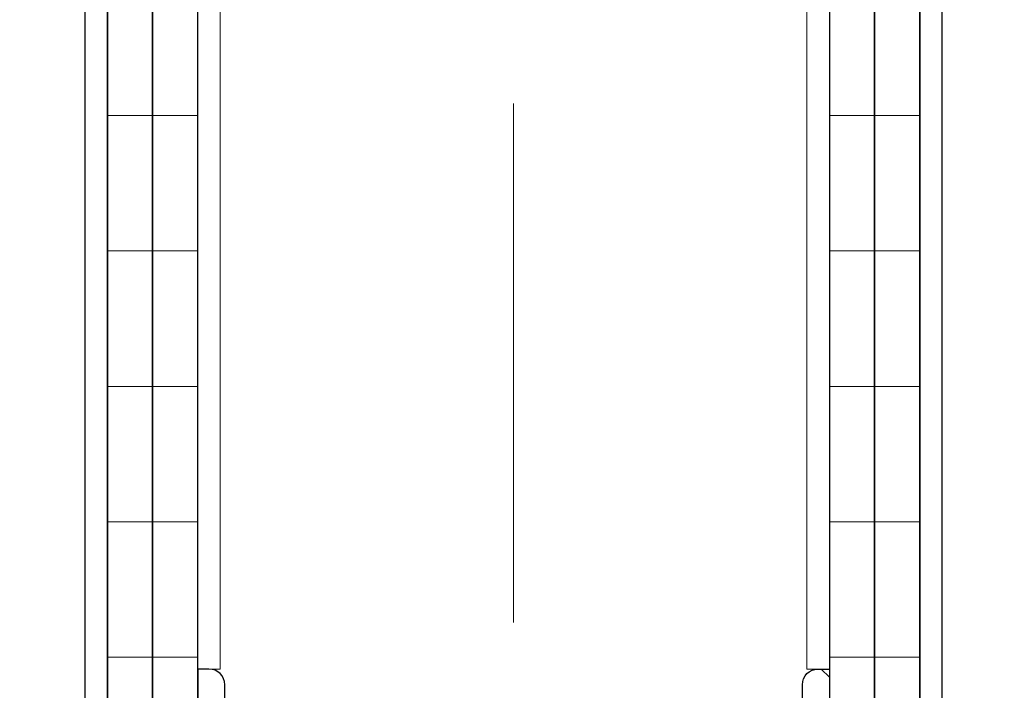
# Model space of a CAD drawing. Header units: millimetres. Extents: x 53458 to 260960, y -123310 to -87533.
# Tile 185 of 256: x 77896 to 78114, y -118807 to -118659. Entities that reach past the tile are written whole.
import ezdxf
from ezdxf.enums import TextEntityAlignment as Align

# ---------------------------------------------------------------- set-up
doc = ezdxf.new("R2010")
doc.units = ezdxf.units.MM
doc.header["$MEASUREMENT"] = 0
doc.linetypes.add('Przerywana podwójnie', pattern=[295, 125, -50, 70.00000000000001, -50])
doc.linetypes.add('Wipeout_Contour', pattern=[1000, 0, -1000])
for name, color, linetype in [('Nowe_A-Balkony-Słupy', 7, 'Continuous'), ('Nowe_A-Osi', 7, 'Continuous'), ('Nowe_A-Wymiary-Wewnętrzne', 7, 'Continuous'), ('Nowe_A-Wymiary-Zewnętrzne', 7, 'Continuous')]:
    doc.layers.add(name, color=color, linetype=linetype)
for name, color, linetype, lineweight in [('Nowe_A-Balkony-Słupy_Nr_pióra__27', 7, 'Continuous', 25), ('Nowe_A-Balkony-Słupy_Nr_pióra__28', 7, 'Continuous', 25), ('Nowe_A-Balkony-Słupy_Nr_pióra__87', 7, 'Continuous', 13), ('Nowe_A-Balkony-Słupy_Nr_pióra__89', 7, 'Continuous', 13), ('Nowe_A-Osi_Nr_pióra__20', 1, 'Continuous', 13), ('Nowe_A-Osi_Nr_pióra__6', 5, 'Continuous', 13), ('Nowe_A-Wymiary-Wewnętrzne_Nr_pióra__46', 5, 'Continuous', 15), ('Nowe_A-Wymiary-Zewnętrzne_Nr_pióra__46', 5, 'Continuous', 15)]:
    doc.layers.add(name, color=color, linetype=linetype, lineweight=lineweight)
for name, color, linetype, lineweight, true_color in [('Nowe_A-Wymiary-Wewnętrzne_Nr_pióra__45', 7, 'Continuous', 15, 0x40a5ff), ('Nowe_A-Wymiary-Wewnętrzne_Nr_pióra__85', 7, 'Continuous', 13, 0x80c2ff), ('Nowe_A-Wymiary-Zewnętrzne_Nr_pióra__45', 7, 'Continuous', 15, 0x40a5ff), ('Nowe_A-Wymiary-Zewnętrzne_Nr_pióra__85', 7, 'Continuous', 13, 0x80c2ff)]:
    doc.layers.add(name, color=color, linetype=linetype, lineweight=lineweight, true_color=true_color)
doc.styles.add('STYL_AUTOMATYCZNY_1', font='arial.ttf')
doc.styles.add('STYL_AUTOMATYCZNY_2', font='arial.ttf')
doc.dimstyles.new('STYL_AUTOMATYCZNY__1', dxfattribs={"dimtxt": 125, "dimasz": 47.5, "dimexe": 0.18, "dimexo": 20, "dimgap": 0, "dimtad": 1, "dimtih": 1, "dimtoh": 1, "dimdec": 1, "dimlfac": 0.1, "dimzin": 0, "dimdsep": 46, "dimtxsty": 'STYL_AUTOMATYCZNY_2', "dimblk": 'ARROWHEAD_11', "dimblk1": 'ARROWHEAD_11', "dimblk2": 'ARROWHEAD_11', "dimcen": 0.09, "dimclrd": 256, "dimclre": 256, "dimclrt": 5, "dimadec": 1, "dimazin": 0, "dimtfac": 1, "dimtdec": 4, "dimtmove": 0, "dimatfit": 3, "dimfxl": 0, "dimtolj": 1, "dimtzin": 0, "dimarcsym": 0})
doc.dimstyles.new('STYL_AUTOMATYCZNY__2', dxfattribs={"dimtxt": 125, "dimasz": 47.5, "dimexe": 0.18, "dimexo": 20, "dimgap": 0, "dimtad": 1, "dimdec": 1, "dimlfac": 0.1, "dimzin": 0, "dimdsep": 46, "dimtxsty": 'STYL_AUTOMATYCZNY_2', "dimblk": 'ARROWHEAD_11', "dimblk1": 'ARROWHEAD_11', "dimblk2": 'ARROWHEAD_11', "dimcen": 0.09, "dimclrd": 256, "dimclre": 256, "dimclrt": 5, "dimadec": 1, "dimazin": 0, "dimtfac": 1, "dimtdec": 4, "dimtmove": 0, "dimatfit": 3, "dimfxl": 0, "dimtolj": 1, "dimtzin": 0, "dimarcsym": 0})
pattern_1 = [(0, (0, 0), (0, 30.0000011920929), [])]
pattern_2 = [(0, (0, 0), (0, 86.60254037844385), [0, -50]), (0, (25, 43.30126941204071), (0, 86.60254037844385), [0, -50])]

# ---------------------------------------------------------------- blocks, each defined once
blk = doc.blocks.new('Strop_11', base_point=(77935.072244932, -118852.5979270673))
at = {"layer": 'Nowe_A-Balkony-Słupy_Nr_pióra__89', "color": 7, "linetype": 'Continuous', "lineweight": 13, "flags": 128}
blk.add_lwpolyline([(77935.072244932, -118852.5979270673), (77935.072244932, -118532.5979270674), (78075.07224493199, -118532.5979270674), (78075.07224493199, -118852.5979270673)], close=True, dxfattribs=at)
blk = doc.blocks.new('Strop_12', base_point=(77935.072244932, -118852.5979270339))
at = {"layer": 'Nowe_A-Balkony-Słupy_Nr_pióra__89', "color": 7, "linetype": 'Continuous', "lineweight": 13, "flags": 128}
blk.add_lwpolyline([(77935.072244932, -118852.5979270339), (77935.072244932, -118532.597927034), (78075.07224493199, -118532.597927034), (78075.07224493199, -118852.5979270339)], close=True, dxfattribs=at)
blk = doc.blocks.new('Ściana_100', base_point=(78075.07224493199, -118532.5979270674))
at = {"layer": 'Nowe_A-Balkony-Słupy', "linetype": 'Continuous', "lineweight": 0, "true_color": 0x000000}
h = blk.add_hatch(dxfattribs=at)
h.set_pattern_fill('Sklejka', color=18, style=0, pattern_type=2)
h.set_pattern_definition(pattern_1)
h.paths.add_polyline_path([(78075.07224493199, -118532.5979270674), (78075.07224493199, -118852.5979270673), (78085.07224493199, -118852.5979270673), (78085.07224493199, -118532.5979270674)])
at = {"layer": 'Nowe_A-Balkony-Słupy_Nr_pióra__27', "color": 7, "linetype": 'Continuous', "lineweight": 25, "flags": 128}
for points in [[(78085.07224493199, -118862.5979270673), (78085.07224493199, -118522.5979270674)], [(78075.07224493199, -118532.5979270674), (78075.07224493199, -118852.5979270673)]]:
    blk.add_lwpolyline(points, dxfattribs=at)
blk = doc.blocks.new('Ściana_107', base_point=(77935.072244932, -118532.5979270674))
at = {"layer": 'Nowe_A-Balkony-Słupy', "linetype": 'Continuous', "lineweight": 0, "true_color": 0x000000}
h = blk.add_hatch(dxfattribs=at)
h.set_pattern_fill('Sklejka', color=18, style=0, pattern_type=2)
h.set_pattern_definition(pattern_1)
h.paths.add_polyline_path([(77935.072244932, -118852.5979270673), (77935.072244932, -118532.5979270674), (77925.072244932, -118532.5979270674), (77925.072244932, -118852.5979270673)])
at = {"layer": 'Nowe_A-Balkony-Słupy_Nr_pióra__27', "color": 7, "linetype": 'Continuous', "lineweight": 25, "flags": 128}
for points in [[(77925.072244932, -118532.5979270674), (77925.072244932, -118852.5979270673)], [(77935.072244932, -118852.5979270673), (77935.072244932, -118532.5979270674)]]:
    blk.add_lwpolyline(points, dxfattribs=at)
blk = doc.blocks.new('Ściana_108', base_point=(78085.07224493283, -118862.5979270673))
at = {"layer": 'Nowe_A-Balkony-Słupy', "linetype": 'Continuous', "lineweight": 0, "true_color": 0x000000}
h = blk.add_hatch(dxfattribs=at)
h.set_pattern_fill('Sklejka', color=18, style=0, pattern_type=2)
h.set_pattern_definition(pattern_1)
h.paths.add_polyline_path([(78085.07224493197, -118522.5979270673), (78085.07224493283, -118862.5979270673), (78095.07224493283, -118862.5979270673), (78095.07224493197, -118522.5979270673)])
at = {"layer": 'Nowe_A-Balkony-Słupy_Nr_pióra__27', "color": 7, "linetype": 'Continuous', "lineweight": 25, "flags": 128}
for points in [[(78085.07224493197, -118522.5979270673), (78085.07224493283, -118862.5979270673)], [(78095.07224493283, -118862.5979270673), (78095.07224493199, -118522.5979270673)]]:
    blk.add_lwpolyline(points, dxfattribs=at)
blk = doc.blocks.new('Ściana_109', base_point=(77925.07224493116, -118862.5979270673))
at = {"layer": 'Nowe_A-Balkony-Słupy', "linetype": 'Continuous', "lineweight": 0, "true_color": 0x000000}
h = blk.add_hatch(dxfattribs=at)
h.set_pattern_fill('Sklejka', color=18, style=0, pattern_type=2)
h.set_pattern_definition(pattern_1)
h.paths.add_polyline_path([(77925.07224493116, -118862.5979270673), (77925.07224493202, -118522.5979270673), (77915.072244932, -118522.5979270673), (77915.07224493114, -118862.5979270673)])
at = {"layer": 'Nowe_A-Balkony-Słupy_Nr_pióra__27', "color": 7, "linetype": 'Continuous', "lineweight": 25, "flags": 128}
for points in [[(77915.072244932, -118522.5979270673), (77915.07224493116, -118862.5979270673)], [(77925.07224493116, -118862.5979270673), (77925.07224493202, -118522.5979270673)]]:
    blk.add_lwpolyline(points, dxfattribs=at)
blk = doc.blocks.new('Ściana_110', base_point=(78095.07224493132, -118872.5979270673))
at = {"layer": 'Nowe_A-Balkony-Słupy', "linetype": 'Continuous', "lineweight": 0, "true_color": 0x000000}
h = blk.add_hatch(dxfattribs=at)
h.set_pattern_fill('Tynk', color=18, style=0, pattern_type=2)
h.set_pattern_definition(pattern_2)
h.paths.add_polyline_path([(78095.072244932, -118512.5979270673), (78095.07224493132, -118872.5979270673), (78100.07224493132, -118872.5979270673), (78100.07224493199, -118512.5979270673)])
at = {"layer": 'Nowe_A-Balkony-Słupy_Nr_pióra__27', "color": 7, "linetype": 'Continuous', "lineweight": 25, "flags": 128}
for points in [[(78095.072244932, -118512.5979270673), (78095.07224493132, -118872.5979270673)], [(78100.07224493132, -118872.5979270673), (78100.07224493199, -118512.5979270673)]]:
    blk.add_lwpolyline(points, dxfattribs=at)
blk = doc.blocks.new('Ściana_111', base_point=(77915.07224493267, -118872.5979270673))
at = {"layer": 'Nowe_A-Balkony-Słupy', "linetype": 'Continuous', "lineweight": 0, "true_color": 0x000000}
h = blk.add_hatch(dxfattribs=at)
h.set_pattern_fill('Tynk', color=18, style=0, pattern_type=2)
h.set_pattern_definition(pattern_2)
h.paths.add_polyline_path([(77915.07224493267, -118872.5979270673), (77915.07224493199, -118512.5979270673), (77910.07224493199, -118512.5979270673), (77910.07224493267, -118872.5979270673)])
at = {"layer": 'Nowe_A-Balkony-Słupy_Nr_pióra__27', "color": 7, "linetype": 'Continuous', "lineweight": 25, "flags": 128}
for points in [[(77910.072244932, -118512.5979270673), (77910.07224493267, -118872.5979270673)], [(77915.07224493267, -118872.5979270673), (77915.07224493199, -118512.5979270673)]]:
    blk.add_lwpolyline(points, dxfattribs=at)
blk = doc.blocks.new('Ściana_112', base_point=(78075.07224493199, -118802.5979270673))
at = {"color": 254, "linetype": 'Wipeout_Contour', "lineweight": 0, "ltscale": 568271.2457982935}
blk.add_wipeout([(78075.07224493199, -118802.5979270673), (78075.07224493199, -118582.59792706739), (78070.07224493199, -118582.59792706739), (78070.07224493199, -118802.5979270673)], dxfattribs=at).dxf.layer = 'Nowe_A-Balkony-Słupy'
at = {"layer": 'Nowe_A-Balkony-Słupy_Nr_pióra__87', "color": 7, "linetype": 'Continuous', "lineweight": 13, "flags": 128}
for points in [[(78075.07224493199, -118582.5979270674), (78070.07224493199, -118582.5979270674)], [(78070.07224493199, -118582.5979270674), (78070.07224493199, -118802.5979270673)], [(78075.07224493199, -118802.5979270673), (78075.07224493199, -118582.5979270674)], [(78070.07224493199, -118802.5979270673), (78075.07224493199, -118802.5979270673)]]:
    blk.add_lwpolyline(points, dxfattribs=at)
blk = doc.blocks.new('Ściana_113', base_point=(78075.07224493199, -118802.5979270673))
at = {"color": 254, "linetype": 'Wipeout_Contour', "lineweight": 0, "ltscale": 568271.2457982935}
blk.add_wipeout([(78075.07224493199, -118802.5979270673), (78075.07224493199, -118582.59792706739), (78070.07224493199, -118582.59792706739), (78070.07224493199, -118802.5979270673)], dxfattribs=at).dxf.layer = 'Nowe_A-Balkony-Słupy'
at = {"layer": 'Nowe_A-Balkony-Słupy_Nr_pióra__87', "color": 7, "linetype": 'Continuous', "lineweight": 13, "flags": 128}
for points in [[(78075.07224493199, -118582.5979270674), (78070.07224493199, -118582.5979270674)], [(78070.07224493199, -118582.5979270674), (78070.07224493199, -118802.5979270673)], [(78075.07224493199, -118802.5979270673), (78075.07224493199, -118582.5979270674)], [(78070.07224493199, -118802.5979270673), (78075.07224493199, -118802.5979270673)]]:
    blk.add_lwpolyline(points, dxfattribs=at)
blk = doc.blocks.new('Ściana_114', base_point=(77935.072244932, -118802.5979270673))
at = {"color": 254, "linetype": 'Wipeout_Contour', "lineweight": 0, "ltscale": 567974.6708678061}
blk.add_wipeout([(77940.072244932, -118802.5979270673), (77940.072244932, -118582.59792706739), (77935.072244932, -118582.59792706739), (77935.072244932, -118802.5979270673)], dxfattribs=at).dxf.layer = 'Nowe_A-Balkony-Słupy'
at = {"layer": 'Nowe_A-Balkony-Słupy_Nr_pióra__87', "color": 7, "linetype": 'Continuous', "lineweight": 13, "flags": 128}
for points in [[(77940.072244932, -118582.5979270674), (77935.072244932, -118582.5979270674)], [(77935.072244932, -118582.5979270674), (77935.072244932, -118802.5979270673)], [(77940.072244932, -118802.5979270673), (77940.072244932, -118582.5979270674)], [(77935.072244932, -118802.5979270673), (77940.072244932, -118802.5979270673)]]:
    blk.add_lwpolyline(points, dxfattribs=at)
blk = doc.blocks.new('Ściana_115', base_point=(77935.072244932, -118802.5979270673))
at = {"color": 254, "linetype": 'Wipeout_Contour', "lineweight": 0, "ltscale": 567974.670867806}
blk.add_wipeout([(77940.072244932, -118802.5979270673), (77940.072244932, -118582.59792706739), (77935.072244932, -118582.59792706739), (77935.072244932, -118802.5979270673)], dxfattribs=at).dxf.layer = 'Nowe_A-Balkony-Słupy'
at = {"layer": 'Nowe_A-Balkony-Słupy_Nr_pióra__87', "color": 7, "linetype": 'Continuous', "lineweight": 13, "flags": 128}
for points in [[(77940.072244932, -118582.5979270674), (77935.072244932, -118582.5979270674)], [(77935.072244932, -118582.5979270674), (77935.072244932, -118802.5979270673)], [(77940.072244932, -118802.5979270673), (77940.072244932, -118582.5979270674)], [(77935.072244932, -118802.5979270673), (77940.072244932, -118802.5979270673)]]:
    blk.add_lwpolyline(points, dxfattribs=at)
blk = doc.blocks.new('Standardowy znacznik osi')
at = {"layer": 'Nowe_A-Osi_Nr_pióra__20', "color": 1, "linetype": 'Przerywana podwójnie', "lineweight": 13}
blk.add_line((23209.81777647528, 0), (24209.81777647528, 0), dxfattribs=at)
at = {"layer": 'Nowe_A-Osi_Nr_pióra__6', "color": 5, "lineweight": 13, "style": 'STYL_AUTOMATYCZNY_1'}
blk.add_attdef('AC_MarkerText_1', text='', height=400, rotation=90.00000000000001, dxfattribs=at).set_placement((-666.4285714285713, -91.4285445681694), align=Align.TOP_CENTER)
blk = doc.blocks.new('Słup kątownik symetrycz 27')
at = {"layer": 'Nowe_A-Balkony-Słupy', "linetype": 'Continuous', "lineweight": 0, "true_color": 0xffffff}
h = blk.add_hatch(dxfattribs=at)
h.set_pattern_fill('Stal', style=0, pattern_type=2)
h.set_pattern_definition([(45, (0, 0), (-79.5495128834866, 79.5495128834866), []), (45, (-26.51650429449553, 26.51650429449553), (-79.5495128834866, 79.5495128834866), [])])
h.paths.add_polyline_path([(25, -25), (25, -22.5, 0.414213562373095), (21.5, -19), (-12, -19, -0.414213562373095), (-19, -12), (-19, 21.5, 0.414213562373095), (-22.5, 25), (-25, 25), (-25, -25)])
at = {"layer": 'Nowe_A-Balkony-Słupy_Nr_pióra__28', "color": 7, "linetype": 'Continuous', "lineweight": 25}
for p, q in [((-22.5, 25), (-25, 25)), ((-25, 25), (-25, -25)), ((-19, -12), (-19, 21.5)), ((21.5, -19), (-12, -19)), ((25, -25), (25, -22.5)), ((-25, -25), (25, -25))]:
    blk.add_line(p, q, dxfattribs=at)
for centre, radius, start, end in [((-22.5, 21.5), 3.500000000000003, 0, 90), ((-12, -12), 7.000000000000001, 180, 270), ((21.5, -22.5), 3.500000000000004, 0, 90)]:
    blk.add_arc(centre, radius, start, end, dxfattribs=at)
blk = doc.blocks.new('*D627')
at = {"layer": 'Nowe_A-Wymiary-Zewnętrzne_Nr_pióra__45', "linetype": 'Continuous', "lineweight": 15, "true_color": 0x40a5ff}
for points in [[(93176.56112434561, -117377.597843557), (93177.5126303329, -117382.3813864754), (93180.22228949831, -117386.4366784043), (93184.27758142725, -117389.1463375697), (93189.06112434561, -117390.097843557), (93193.84466726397, -117389.1463375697), (93197.8999591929, -117386.4366784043), (93200.60961835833, -117382.3813864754), (93201.56112434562, -117377.597843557), (93200.60961835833, -117372.8143006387), (93197.8999591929, -117368.7590087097), (93193.84466726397, -117366.0493495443), (93189.06112434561, -117365.097843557), (93184.27758142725, -117366.0493495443), (93180.22228949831, -117368.7590087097), (93177.5126303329, -117372.8143006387)], [(93176.56112434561, -118877.5979270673), (93177.5126303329, -118882.3814699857), (93180.22228949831, -118886.4367619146), (93184.27758142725, -118889.14642108), (93189.06112434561, -118890.0979270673), (93193.84466726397, -118889.14642108), (93197.8999591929, -118886.4367619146), (93200.60961835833, -118882.3814699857), (93201.56112434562, -118877.5979270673), (93200.60961835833, -118872.814384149), (93197.8999591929, -118868.75909222), (93193.84466726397, -118866.0494330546), (93189.06112434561, -118865.0979270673), (93184.27758142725, -118866.0494330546), (93180.22228949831, -118868.75909222), (93177.5126303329, -118872.814384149)]]:
    blk.add_hatch(color=161, dxfattribs=at).paths.add_polyline_path(points)
at = {"layer": 'Nowe_A-Wymiary-Zewnętrzne_Nr_pióra__45', "color": 161, "linetype": 'Continuous', "lineweight": 15, "true_color": 0x40a5ff}
for centre in [(93189.06112434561, -117377.597843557), (93189.06112434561, -118877.5979270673)]:
    blk.add_circle(centre, 12.5, dxfattribs=at)
at = {"layer": 'Nowe_A-Wymiary-Zewnętrzne_Nr_pióra__85', "color": 151, "linetype": 'Continuous', "lineweight": 13, "true_color": 0x80c2ff}
for p, q in [((93176.56112434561, -117377.597843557), (93142.18612434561, -117377.597843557)), ((93235.93612434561, -117377.597843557), (93201.56112434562, -117377.597843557)), ((93189.06112434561, -118865.0979270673), (93189.06112434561, -117390.097843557)), ((93176.56112434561, -118877.5979270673), (93142.18612434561, -118877.5979270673)), ((93235.93612434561, -118877.5979270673), (93201.56112434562, -118877.5979270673)), ((93189.06112434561, -118902.5979270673), (93189.06112434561, -118890.0979270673))]:
    blk.add_line(p, q, dxfattribs=at)
at = {"layer": 'Nowe_A-Wymiary-Zewnętrzne_Nr_pióra__46', "color": 5, "lineweight": 15, "char_height": 125, "attachment_point": 7, "rotation": 90, "style": 'STYL_AUTOMATYCZNY_2'}
for s, insert in [('\\A1;{\\pql;\\fArial|b0|i0|c238|p0;\\W1.000000;33,5}', (93164.06112434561, -117723.7478400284)), ('\\A1;{\\pql;\\fArial|b0|i0|c238|p0;\\W1.000000;150,0}', (93164.06112434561, -118508.9178937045))]:
    blk.add_mtext(s, dxfattribs=dict(at, insert=insert))
blk = doc.blocks.new('ARROWHEAD_11')
at = {"color": 0, "linetype": 'Continuous', "lineweight": 0}
blk.add_line((0, 0), (-1, 0), dxfattribs=at)
at = {"color": 0, "linetype": 'Continuous', "lineweight": 0, "const_width": 0.25, "flags": 128}
blk.add_lwpolyline([(-0.125, 0, 1), (0.125, 0, 1)], format="xyb", close=True, dxfattribs=at)
blk = doc.blocks.new('*D653')
at = {"layer": 'Nowe_A-Wymiary-Zewnętrzne_Nr_pióra__45', "linetype": 'Continuous', "lineweight": 15, "true_color": 0x40a5ff}
for points in [[(71992.57224493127, -120280.83360366), (71993.52375091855, -120285.6171465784), (71996.23341008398, -120289.6724385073), (72000.28870201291, -120292.3820976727), (72005.07224493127, -120293.33360366), (72009.85578784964, -120292.3820976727), (72013.91107977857, -120289.6724385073), (72016.62073894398, -120285.6171465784), (72017.57224493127, -120280.83360366), (72016.62073894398, -120276.0500607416), (72013.91107977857, -120271.9947688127), (72009.85578784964, -120269.2851096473), (72005.07224493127, -120268.33360366), (72000.28870201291, -120269.2851096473), (71996.23341008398, -120271.9947688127), (71993.52375091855, -120276.0500607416)], [(77992.57224493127, -120280.83360366), (77993.52375091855, -120285.6171465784), (77996.23341008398, -120289.6724385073), (78000.28870201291, -120292.3820976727), (78005.07224493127, -120293.33360366), (78009.85578784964, -120292.3820976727), (78013.91107977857, -120289.6724385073), (78016.62073894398, -120285.6171465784), (78017.57224493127, -120280.83360366), (78016.62073894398, -120276.0500607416), (78013.91107977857, -120271.9947688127), (78009.85578784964, -120269.2851096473), (78005.07224493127, -120268.33360366), (78000.28870201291, -120269.2851096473), (77996.23341008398, -120271.9947688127), (77993.52375091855, -120276.0500607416)]]:
    blk.add_hatch(color=161, dxfattribs=at).paths.add_polyline_path(points)
at = {"layer": 'Nowe_A-Wymiary-Zewnętrzne_Nr_pióra__45', "color": 161, "linetype": 'Continuous', "lineweight": 15, "true_color": 0x40a5ff}
for centre in [(72005.07224493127, -120280.83360366), (78005.07224493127, -120280.83360366)]:
    blk.add_circle(centre, 12.5, dxfattribs=at)
at = {"layer": 'Nowe_A-Wymiary-Zewnętrzne_Nr_pióra__85', "color": 151, "linetype": 'Continuous', "lineweight": 13, "true_color": 0x80c2ff}
for p, q in [((72005.07224493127, -120268.33360366), (72005.07224493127, -120233.95860366)), ((78005.07224493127, -120268.33360366), (78005.07224493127, -120233.95860366)), ((72017.57224493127, -120280.83360366), (77992.57224493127, -120280.83360366)), ((72005.07224493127, -120327.70860366), (72005.07224493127, -120293.33360366)), ((78005.07224493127, -120327.70860366), (78005.07224493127, -120293.33360366))]:
    blk.add_line(p, q, dxfattribs=at)
at = {"layer": 'Nowe_A-Wymiary-Zewnętrzne_Nr_pióra__46', "color": 5, "lineweight": 15, "insert": (74790.57723301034, -120255.83360366), "char_height": 125, "attachment_point": 7, "style": 'STYL_AUTOMATYCZNY_2'}
blk.add_mtext('\\A1;{\\pql;\\fArial|b0|i0|c238|p0;\\W1.000000;600,0}', dxfattribs=at)
blk = doc.blocks.new('*D654')
at = {"layer": 'Nowe_A-Wymiary-Zewnętrzne_Nr_pióra__45', "linetype": 'Continuous', "lineweight": 15, "true_color": 0x40a5ff}
for points in [[(77992.57224493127, -120280.83360366), (77993.52375091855, -120285.6171465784), (77996.23341008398, -120289.6724385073), (78000.28870201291, -120292.3820976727), (78005.07224493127, -120293.33360366), (78009.85578784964, -120292.3820976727), (78013.91107977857, -120289.6724385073), (78016.62073894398, -120285.6171465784), (78017.57224493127, -120280.83360366), (78016.62073894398, -120276.0500607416), (78013.91107977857, -120271.9947688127), (78009.85578784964, -120269.2851096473), (78005.07224493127, -120268.33360366), (78000.28870201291, -120269.2851096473), (77996.23341008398, -120271.9947688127), (77993.52375091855, -120276.0500607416)], [(83992.57224493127, -120280.83360366), (83993.52375091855, -120285.6171465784), (83996.23341008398, -120289.6724385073), (84000.28870201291, -120292.3820976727), (84005.07224493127, -120293.33360366), (84009.85578784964, -120292.3820976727), (84013.91107977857, -120289.6724385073), (84016.62073894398, -120285.6171465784), (84017.57224493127, -120280.83360366), (84016.62073894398, -120276.0500607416), (84013.91107977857, -120271.9947688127), (84009.85578784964, -120269.2851096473), (84005.07224493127, -120268.33360366), (84000.28870201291, -120269.2851096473), (83996.23341008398, -120271.9947688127), (83993.52375091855, -120276.0500607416)]]:
    blk.add_hatch(color=161, dxfattribs=at).paths.add_polyline_path(points)
at = {"layer": 'Nowe_A-Wymiary-Zewnętrzne_Nr_pióra__45', "color": 161, "linetype": 'Continuous', "lineweight": 15, "true_color": 0x40a5ff}
for centre in [(78005.07224493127, -120280.83360366), (84005.07224493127, -120280.83360366)]:
    blk.add_circle(centre, 12.5, dxfattribs=at)
at = {"layer": 'Nowe_A-Wymiary-Zewnętrzne_Nr_pióra__85', "color": 151, "linetype": 'Continuous', "lineweight": 13, "true_color": 0x80c2ff}
for p, q in [((78005.07224493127, -120268.33360366), (78005.07224493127, -120233.95860366)), ((84005.07224493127, -120268.33360366), (84005.07224493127, -120233.95860366)), ((78017.57224493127, -120280.83360366), (83992.57224493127, -120280.83360366)), ((78005.07224493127, -120327.70860366), (78005.07224493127, -120293.33360366)), ((84005.07224493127, -120327.70860366), (84005.07224493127, -120293.33360366))]:
    blk.add_line(p, q, dxfattribs=at)
at = {"layer": 'Nowe_A-Wymiary-Zewnętrzne_Nr_pióra__46', "color": 5, "lineweight": 15, "insert": (80790.57723301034, -120255.83360366), "char_height": 125, "attachment_point": 7, "style": 'STYL_AUTOMATYCZNY_2'}
blk.add_mtext('\\A1;{\\pql;\\fArial|b0|i0|c238|p0;\\W1.000000;600,0}', dxfattribs=at)
blk = doc.blocks.new('*D658')
at = {"layer": 'Nowe_A-Wymiary-Zewnętrzne_Nr_pióra__45', "linetype": 'Continuous', "lineweight": 15, "true_color": 0x40a5ff}
for points in [[(64757.57224493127, -120980.0758241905), (64758.52375091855, -120984.8593671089), (64761.23341008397, -120988.9146590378), (64765.28870201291, -120991.6243182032), (64770.07224493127, -120992.5758241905), (64774.85578784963, -120991.6243182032), (64778.91107977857, -120988.9146590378), (64781.62073894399, -120984.8593671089), (64782.57224493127, -120980.0758241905), (64781.62073894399, -120975.2922812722), (64778.91107977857, -120971.2369893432), (64774.85578784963, -120968.5273301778), (64770.07224493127, -120967.5758241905), (64765.28870201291, -120968.5273301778), (64761.23341008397, -120971.2369893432), (64758.52375091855, -120975.2922812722)], [(91227.57224493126, -120980.0758241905), (91228.52375091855, -120984.8593671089), (91231.23341008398, -120988.9146590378), (91235.28870201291, -120991.6243182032), (91240.07224493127, -120992.5758241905), (91244.85578784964, -120991.6243182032), (91248.91107977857, -120988.9146590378), (91251.62073894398, -120984.8593671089), (91252.57224493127, -120980.0758241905), (91251.62073894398, -120975.2922812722), (91248.91107977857, -120971.2369893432), (91244.85578784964, -120968.5273301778), (91240.07224493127, -120967.5758241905), (91235.28870201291, -120968.5273301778), (91231.23341008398, -120971.2369893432), (91228.52375091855, -120975.2922812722)]]:
    blk.add_hatch(color=161, dxfattribs=at).paths.add_polyline_path(points)
at = {"layer": 'Nowe_A-Wymiary-Zewnętrzne_Nr_pióra__45', "color": 161, "linetype": 'Continuous', "lineweight": 15, "true_color": 0x40a5ff}
for centre in [(64770.07224493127, -120980.0758241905), (91240.07224493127, -120980.0758241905)]:
    blk.add_circle(centre, 12.5, dxfattribs=at)
at = {"layer": 'Nowe_A-Wymiary-Zewnętrzne_Nr_pióra__85', "color": 151, "linetype": 'Continuous', "lineweight": 13, "true_color": 0x80c2ff}
for p, q in [((64770.07224493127, -120967.5758241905), (64770.07224493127, -120933.2008241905)), ((91240.07224493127, -120967.5758241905), (91240.07224493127, -120933.2008241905)), ((64745.07224493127, -120980.0758241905), (64757.57224493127, -120980.0758241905)), ((64782.57224493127, -120980.0758241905), (91227.57224493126, -120980.0758241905)), ((91252.57224493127, -120980.0758241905), (91265.07224493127, -120980.0758241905)), ((64770.07224493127, -121026.9508241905), (64770.07224493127, -120992.5758241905)), ((91240.07224493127, -121026.9508241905), (91240.07224493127, -120992.5758241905))]:
    blk.add_line(p, q, dxfattribs=at)
at = {"layer": 'Nowe_A-Wymiary-Zewnętrzne_Nr_pióra__46', "color": 5, "lineweight": 15, "insert": (77719.09287589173, -120955.0758241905), "char_height": 125, "attachment_point": 7, "style": 'STYL_AUTOMATYCZNY_2'}
blk.add_mtext('\\A1;{\\pql;\\fArial|b0|i0|c238|p0;\\W1.000000;2\xa0647,0}', dxfattribs=at)
blk = doc.blocks.new('*D669')
at = {"layer": 'Nowe_A-Wymiary-Zewnętrzne_Nr_pióra__45', "linetype": 'Continuous', "lineweight": 15, "true_color": 0x40a5ff}
for points in [[(77392.57224493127, -120746.9950840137), (77393.52375091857, -120751.778626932), (77396.23341008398, -120755.833918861), (77400.28870201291, -120758.5435780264), (77405.07224493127, -120759.4950840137), (77409.85578784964, -120758.5435780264), (77413.91107977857, -120755.833918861), (77416.620738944, -120751.778626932), (77417.57224493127, -120746.9950840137), (77416.620738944, -120742.2115410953), (77413.91107977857, -120738.1562491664), (77409.85578784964, -120735.446590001), (77405.07224493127, -120734.4950840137), (77400.28870201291, -120735.446590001), (77396.23341008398, -120738.1562491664), (77393.52375091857, -120742.2115410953)], [(78592.57224493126, -120746.9950840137), (78593.52375091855, -120751.778626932), (78596.23341008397, -120755.833918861), (78600.2887020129, -120758.5435780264), (78605.07224493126, -120759.4950840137), (78609.85578784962, -120758.5435780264), (78613.91107977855, -120755.833918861), (78616.62073894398, -120751.778626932), (78617.57224493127, -120746.9950840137), (78616.62073894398, -120742.2115410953), (78613.91107977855, -120738.1562491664), (78609.85578784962, -120735.446590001), (78605.07224493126, -120734.4950840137), (78600.2887020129, -120735.446590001), (78596.23341008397, -120738.1562491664), (78593.52375091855, -120742.2115410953)]]:
    blk.add_hatch(color=161, dxfattribs=at).paths.add_polyline_path(points)
at = {"layer": 'Nowe_A-Wymiary-Zewnętrzne_Nr_pióra__45', "color": 161, "linetype": 'Continuous', "lineweight": 15, "true_color": 0x40a5ff}
for centre in [(77405.07224493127, -120746.9950840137), (78605.07224493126, -120746.9950840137)]:
    blk.add_circle(centre, 12.5, dxfattribs=at)
at = {"layer": 'Nowe_A-Wymiary-Zewnętrzne_Nr_pióra__85', "color": 151, "linetype": 'Continuous', "lineweight": 13, "true_color": 0x80c2ff}
for p, q in [((77405.07224493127, -120734.4950840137), (77405.07224493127, -120700.1200840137)), ((78605.07224493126, -120734.4950840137), (78605.07224493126, -120700.1200840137)), ((77417.57224493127, -120746.9950840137), (78592.57224493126, -120746.9950840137)), ((77405.07224493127, -120793.8700840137), (77405.07224493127, -120759.4950840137)), ((78605.07224493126, -120793.8700840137), (78605.07224493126, -120759.4950840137))]:
    blk.add_line(p, q, dxfattribs=at)
at = {"layer": 'Nowe_A-Wymiary-Zewnętrzne_Nr_pióra__46', "color": 5, "lineweight": 15, "insert": (77790.57723301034, -120721.9950840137), "char_height": 125, "attachment_point": 7, "style": 'STYL_AUTOMATYCZNY_2'}
blk.add_mtext('\\A1;{\\pql;\\fArial|b0|i0|c238|p0;\\W1.000000;120,0}', dxfattribs=at)
blk = doc.blocks.new('*D684')
at = {"layer": 'Nowe_A-Wymiary-Zewnętrzne_Nr_pióra__45', "linetype": 'Continuous', "lineweight": 15, "true_color": 0x40a5ff}
for points in [[(77857.57224493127, -120513.9143438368), (77858.52375091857, -120518.6978867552), (77861.23341008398, -120522.7531786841), (77865.28870201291, -120525.4628378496), (77870.07224493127, -120526.4143438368), (77874.85578784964, -120525.4628378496), (77878.91107977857, -120522.7531786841), (77881.620738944, -120518.6978867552), (77882.57224493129, -120513.9143438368), (77881.620738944, -120509.1308009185), (77878.91107977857, -120505.0755089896), (77874.85578784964, -120502.3658498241), (77870.07224493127, -120501.4143438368), (77865.28870201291, -120502.3658498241), (77861.23341008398, -120505.0755089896), (77858.52375091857, -120509.1308009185)], [(78127.57224493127, -120513.9143438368), (78128.52375091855, -120518.6978867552), (78131.23341008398, -120522.7531786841), (78135.28870201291, -120525.4628378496), (78140.07224493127, -120526.4143438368), (78144.85578784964, -120525.4628378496), (78148.91107977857, -120522.7531786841), (78151.620738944, -120518.6978867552), (78152.57224493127, -120513.9143438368), (78151.620738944, -120509.1308009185), (78148.91107977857, -120505.0755089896), (78144.85578784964, -120502.3658498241), (78140.07224493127, -120501.4143438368), (78135.28870201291, -120502.3658498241), (78131.23341008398, -120505.0755089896), (78128.52375091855, -120509.1308009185)]]:
    blk.add_hatch(color=161, dxfattribs=at).paths.add_polyline_path(points)
at = {"layer": 'Nowe_A-Wymiary-Zewnętrzne_Nr_pióra__45', "color": 161, "linetype": 'Continuous', "lineweight": 15, "true_color": 0x40a5ff}
for centre in [(77870.07224493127, -120513.9143438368), (78140.07224493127, -120513.9143438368)]:
    blk.add_circle(centre, 12.5, dxfattribs=at)
at = {"layer": 'Nowe_A-Wymiary-Zewnętrzne_Nr_pióra__85', "color": 151, "linetype": 'Continuous', "lineweight": 13, "true_color": 0x80c2ff}
for p, q in [((77870.07224493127, -120501.4143438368), (77870.07224493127, -120467.0393438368)), ((78140.07224493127, -120501.4143438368), (78140.07224493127, -120467.0393438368)), ((77882.57224493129, -120513.9143438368), (78127.57224493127, -120513.9143438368)), ((77870.07224493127, -120560.7893438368), (77870.07224493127, -120526.4143438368)), ((78140.07224493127, -120560.7893438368), (78140.07224493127, -120526.4143438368))]:
    blk.add_line(p, q, dxfattribs=at)
blk = doc.blocks.new('*D702')
at = {"layer": 'Nowe_A-Wymiary-Wewnętrzne_Nr_pióra__45', "linetype": 'Continuous', "lineweight": 15, "true_color": 0x40a5ff}
for points in [[(66010.64599526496, -117377.597843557), (66011.59750125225, -117382.3813864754), (66014.30716041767, -117386.4366784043), (66018.36245234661, -117389.1463375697), (66023.14599526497, -117390.097843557), (66027.92953818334, -117389.1463375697), (66031.98483011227, -117386.4366784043), (66034.69448927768, -117382.3813864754), (66035.64599526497, -117377.597843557), (66034.69448927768, -117372.8143006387), (66031.98483011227, -117368.7590087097), (66027.92953818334, -117366.0493495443), (66023.14599526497, -117365.097843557), (66018.36245234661, -117366.0493495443), (66014.30716041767, -117368.7590087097), (66011.59750125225, -117372.8143006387)], [(66010.64599526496, -118877.5979270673), (66011.59750125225, -118882.3814699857), (66014.30716041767, -118886.4367619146), (66018.36245234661, -118889.14642108), (66023.14599526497, -118890.0979270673), (66027.92953818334, -118889.14642108), (66031.98483011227, -118886.4367619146), (66034.69448927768, -118882.3814699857), (66035.64599526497, -118877.5979270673), (66034.69448927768, -118872.814384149), (66031.98483011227, -118868.75909222), (66027.92953818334, -118866.0494330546), (66023.14599526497, -118865.0979270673), (66018.36245234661, -118866.0494330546), (66014.30716041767, -118868.75909222), (66011.59750125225, -118872.814384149)]]:
    blk.add_hatch(color=161, dxfattribs=at).paths.add_polyline_path(points)
at = {"layer": 'Nowe_A-Wymiary-Wewnętrzne_Nr_pióra__45', "color": 161, "linetype": 'Continuous', "lineweight": 15, "true_color": 0x40a5ff}
for centre in [(66023.14599526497, -117377.597843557), (66023.14599526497, -118877.5979270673)]:
    blk.add_circle(centre, 12.5, dxfattribs=at)
at = {"layer": 'Nowe_A-Wymiary-Wewnętrzne_Nr_pióra__85', "color": 151, "linetype": 'Continuous', "lineweight": 13, "true_color": 0x80c2ff}
for p, q in [((66010.64599526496, -117377.597843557), (65976.27099526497, -117377.597843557)), ((66070.02099526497, -117377.597843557), (66035.64599526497, -117377.597843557)), ((66023.14599526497, -118865.0979270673), (66023.14599526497, -117390.097843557)), ((66010.64599526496, -118877.5979270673), (65976.27099526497, -118877.5979270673)), ((66070.02099526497, -118877.5979270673), (66035.64599526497, -118877.5979270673)), ((66023.14599526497, -118902.5979270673), (66023.14599526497, -118890.0979270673))]:
    blk.add_line(p, q, dxfattribs=at)
at = {"layer": 'Nowe_A-Wymiary-Wewnętrzne_Nr_pióra__46', "color": 5, "lineweight": 15, "insert": (65998.14599526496, -118342.0928972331), "char_height": 125, "attachment_point": 7, "rotation": 90, "style": 'STYL_AUTOMATYCZNY_2'}
blk.add_mtext('\\A1;{\\pql;\\fArial|b0|i0|c238|p0;\\W1.000000;150,0}', dxfattribs=at)
blk = doc.blocks.new('*D714')
at = {"layer": 'Nowe_A-Wymiary-Wewnętrzne_Nr_pióra__45', "linetype": 'Continuous', "lineweight": 15, "true_color": 0x40a5ff}
for points in [[(89974.49849459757, -117377.597843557), (89975.45000058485, -117382.3813864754), (89978.15965975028, -117386.4366784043), (89982.21495167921, -117389.1463375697), (89986.99849459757, -117390.097843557), (89991.78203751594, -117389.1463375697), (89995.83732944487, -117386.4366784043), (89998.54698861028, -117382.3813864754), (89999.49849459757, -117377.597843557), (89998.54698861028, -117372.8143006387), (89995.83732944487, -117368.7590087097), (89991.78203751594, -117366.0493495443), (89986.99849459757, -117365.097843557), (89982.21495167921, -117366.0493495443), (89978.15965975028, -117368.7590087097), (89975.45000058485, -117372.8143006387)], [(89974.49849459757, -118877.5979270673), (89975.45000058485, -118882.3814699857), (89978.15965975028, -118886.4367619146), (89982.21495167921, -118889.14642108), (89986.99849459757, -118890.0979270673), (89991.78203751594, -118889.14642108), (89995.83732944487, -118886.4367619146), (89998.54698861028, -118882.3814699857), (89999.49849459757, -118877.5979270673), (89998.54698861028, -118872.814384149), (89995.83732944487, -118868.75909222), (89991.78203751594, -118866.0494330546), (89986.99849459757, -118865.0979270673), (89982.21495167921, -118866.0494330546), (89978.15965975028, -118868.75909222), (89975.45000058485, -118872.814384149)]]:
    blk.add_hatch(color=161, dxfattribs=at).paths.add_polyline_path(points)
at = {"layer": 'Nowe_A-Wymiary-Wewnętrzne_Nr_pióra__45', "color": 161, "linetype": 'Continuous', "lineweight": 15, "true_color": 0x40a5ff}
for centre in [(89986.99849459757, -117377.597843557), (89986.99849459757, -118877.5979270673)]:
    blk.add_circle(centre, 12.5, dxfattribs=at)
at = {"layer": 'Nowe_A-Wymiary-Wewnętrzne_Nr_pióra__85', "color": 151, "linetype": 'Continuous', "lineweight": 13, "true_color": 0x80c2ff}
for p, q in [((89974.49849459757, -117377.597843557), (89940.12349459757, -117377.597843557)), ((90033.87349459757, -117377.597843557), (89999.49849459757, -117377.597843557)), ((89986.99849459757, -118865.0979270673), (89986.99849459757, -117390.097843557)), ((89974.49849459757, -118877.5979270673), (89940.12349459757, -118877.5979270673)), ((90033.87349459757, -118877.5979270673), (89999.49849459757, -118877.5979270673)), ((89986.99849459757, -118902.5979270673), (89986.99849459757, -118890.0979270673))]:
    blk.add_line(p, q, dxfattribs=at)
at = {"layer": 'Nowe_A-Wymiary-Wewnętrzne_Nr_pióra__46', "color": 5, "lineweight": 15, "insert": (89961.99849459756, -118342.0928972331), "char_height": 125, "attachment_point": 7, "rotation": 90, "style": 'STYL_AUTOMATYCZNY_2'}
blk.add_mtext('\\A1;{\\pql;\\fArial|b0|i0|c238|p0;\\W1.000000;150,0}', dxfattribs=at)

msp = doc.modelspace()

# ---------------------------------------------------------------- block references
at = {"layer": 'Nowe_A-Balkony-Słupy', "color": 7, "lineweight": 25}
for name, p in [('Ściana_111', (77915.07224493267, -118872.5979270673)), ('Ściana_110', (78095.07224493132, -118872.5979270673)), ('Ściana_109', (77925.07224493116, -118862.5979270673)), ('Ściana_100', (78075.07224493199, -118532.5979270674)), ('Ściana_108', (78085.07224493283, -118862.5979270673)), ('Ściana_107', (77935.072244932, -118532.5979270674))]:
    msp.add_blockref(name, p, dxfattribs=at)
at = {"layer": 'Nowe_A-Balkony-Słupy', "color": 7, "linetype": 'Continuous', "lineweight": 13}
for name, p in [('Strop_11', (77935.072244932, -118852.5979270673)), ('Strop_12', (77935.072244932, -118852.5979270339))]:
    msp.add_blockref(name, p, dxfattribs=at)

# ---------------------------------------------------------------- next in the draw order: block references
at = {"layer": 'Nowe_A-Balkony-Słupy', "color": 7, "lineweight": 25}
for name, p in [('Ściana_114', (77935.072244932, -118802.5979270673)), ('Ściana_112', (78075.07224493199, -118802.5979270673))]:
    msp.add_blockref(name, p, dxfattribs=at)

# ---------------------------------------------------------------- next in the draw order: block references
for name, p in [('Ściana_115', (77935.072244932, -118802.5979270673)), ('Ściana_113', (78075.07224493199, -118802.5979270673))]:
    msp.add_blockref(name, p, dxfattribs=at)

# ---------------------------------------------------------------- next in the draw order: block references
at = {"layer": 'Nowe_A-Balkony-Słupy', "color": 7, "linetype": 'Continuous', "lineweight": 13, "zscale": 1000}
msp.add_blockref('Słup kątownik symetrycz 27', (77960.072244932, -118827.5979270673), dxfattribs=at)
at = {"layer": 'Nowe_A-Balkony-Słupy', "color": 7, "linetype": 'Continuous', "lineweight": 13, "xscale": -1, "zscale": 1000}
msp.add_blockref('Słup kątownik symetrycz 27', (78050.07224493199, -118827.5979270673), dxfattribs=at)
at = {"layer": 'Nowe_A-Osi', "color": 8, "linetype": 'Continuous', "lineweight": 13, "zscale": 1000, "rotation": 270}
msp.add_blockref('Standardowy znacznik osi', (78005.07224493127, -94582.4787611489), dxfattribs=at)

# ---------------------------------------------------------------- next in the draw order: dimensions: what is measured, and where the dimension line sits
at = {"layer": 'Nowe_A-Wymiary-Wewnętrzne', "color": 151, "linetype": 'Continuous', "lineweight": 13, "true_color": 0x80c2ff}
for base, picture, middle in [((66023.14599526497, -117377.597843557), '*D702', (65935.64599526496, -118132.7060135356)), ((89986.99849459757, -117377.597843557), '*D714', (89899.49849459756, -118132.7060135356))]:
    dim = msp.add_linear_dim(base=base, p1=(65290.07224493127, -118877.5979270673), p2=(78005.07224493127, -117377.597843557), angle=90, dimstyle='STYL_AUTOMATYCZNY__2', dxfattribs=at)
    dim.commit()
    dim.dimension.update_dxf_attribs({"geometry": picture, "text_midpoint": middle, "dimtype": 160, "text_rotation": 90})
at = {"layer": 'Nowe_A-Wymiary-Zewnętrzne', "color": 151, "linetype": 'Continuous', "lineweight": 13, "true_color": 0x80c2ff}
for base, p1, p2, picture, middle in [((84005.07224493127, -120280.83360366), (78005.07224493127, -94582.4787611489), (84005.07224493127, -94559.90371560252), '*D654', (80999.96411670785, -120193.33360366)), ((78005.07224493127, -120280.83360366), (72005.07224493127, -94582.4787611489), (78005.07224493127, -94582.4787611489), '*D653', (74999.96411670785, -120193.33360366)), ((91240.07224493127, -120980.0758241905), (64770.07224493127, -98707.59789634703), (91240.07224493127, -98707.59784355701), '*D658', (78000.21413458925, -120892.5758241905)), ((78140.07224493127, -120513.9143438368), (77870.07224493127, -113157.5968466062), (78140.07224493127, -113292.5968466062), '*D684', (77685.74475198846, -120426.4143438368)), ((78605.07224493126, -120746.9950840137), (77405.07224493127, -117052.597843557), (78605.07224493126, -117052.597843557), '*D669', (77999.96411670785, -120659.4950840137))]:
    dim = msp.add_linear_dim(base=base, p1=p1, p2=p2, dimstyle='STYL_AUTOMATYCZNY__1', dxfattribs=at)
    dim.commit()
    dim.dimension.update_dxf_attribs({"geometry": picture, "text_midpoint": middle, "dimtype": 160})
dim = msp.add_linear_dim(base=(93189.06112434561, -117377.597843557), p1=(64920.07224493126, -118877.5979270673), p2=(64770.07224493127, -117377.597843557), angle=90, dimstyle='STYL_AUTOMATYCZNY__2', dxfattribs=at)
dim.commit()
dim.dimension.update_dxf_attribs({"geometry": '*D627', "text_midpoint": (93101.56112434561, -118299.531010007), "dimtype": 160, "text_rotation": 90})

doc.saveas('drawing.dxf')
